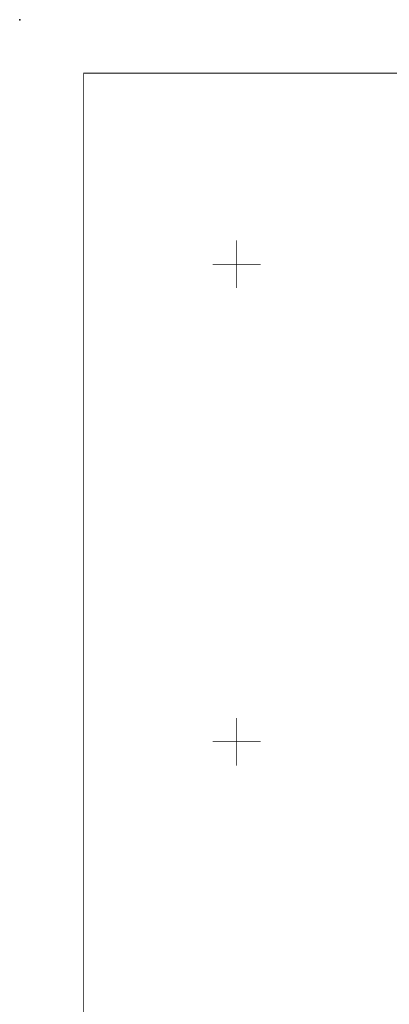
# Model space of a CAD drawing. Extents: x 6425777 to 6426103, y 6050596 to 6051176.
# Tile 68 of 72: x 6425777 to 6425816, y 6051073 to 6051176. Entities that reach past the tile are written whole.
import ezdxf

# ---------------------------------------------------------------- set-up
doc = ezdxf.new("R2010")
doc.units = 0
doc.header["$MEASUREMENT"] = 0
doc.layers.get('0').update_dxf_attribs({"linetype": 'CONTINUOUS'})
doc.layers.add('Ramka', color=7, linetype='CONTINUOUS')
doc.layers.add('siatka', color=1, linetype='CONTINUOUS')

msp = doc.modelspace()

# ---------------------------------------------------------------- linework, layer by layer
msp.add_point((6425777.3, 6051175.6))
at = {"layer": 'Ramka', "linetype": 'Continuous', "const_width": 0.09}
msp.add_lwpolyline([(6425784, 6051170), (6426089, 6051170), (6426089, 6050603), (6425784, 6050603)], close=True, dxfattribs=at)
at = {"layer": 'siatka', "color": 2, "linetype": 'Continuous', "const_width": 0.07}
for points in [[(6425800, 6051147.5), (6425800, 6051152.5)], [(6425797.5, 6051150), (6425802.5, 6051150)], [(6425800, 6051097.5), (6425800, 6051102.5)], [(6425797.5, 6051100), (6425802.5, 6051100)]]:
    msp.add_lwpolyline(points, dxfattribs=at)

doc.saveas('drawing.dxf')
